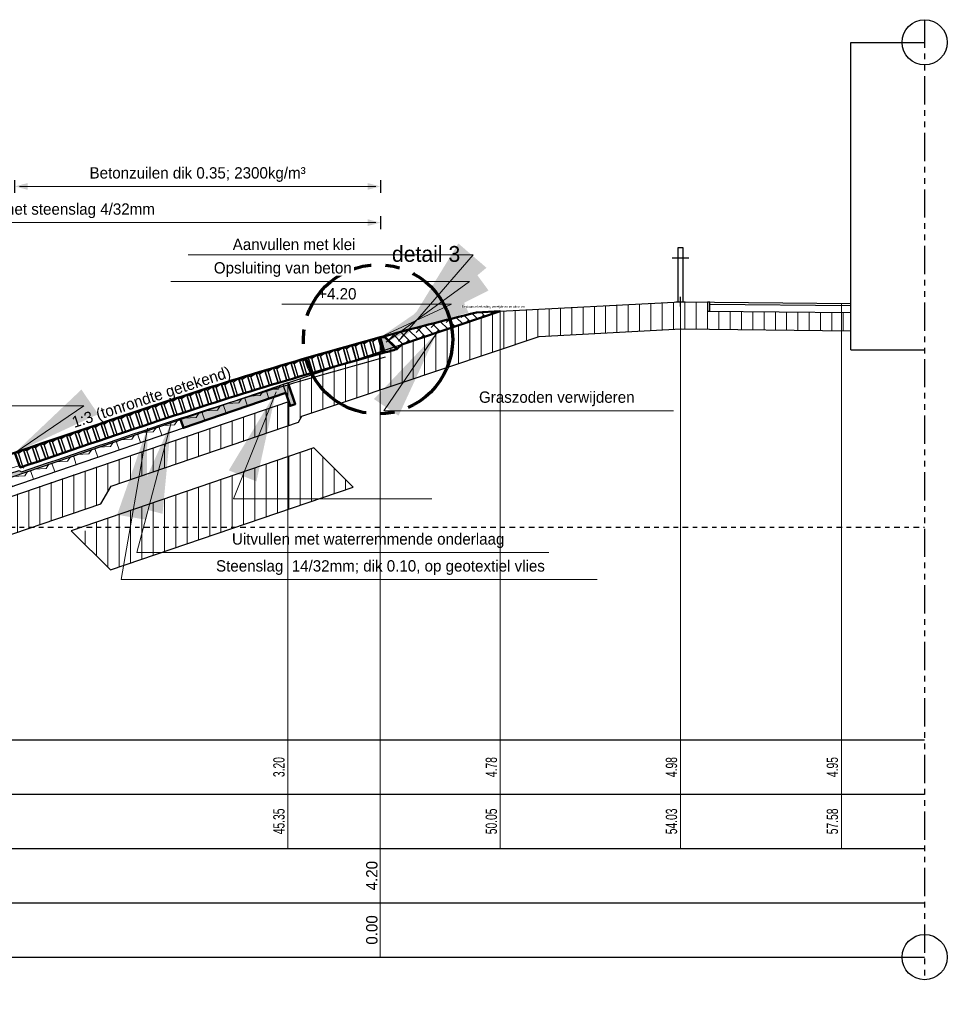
# Model space of a CAD drawing. Header units: metres. Extents: x 132 to 905, y -50 to 63.
# Tile 50 of 87: x 606 to 627, y -49 to -28. Entities that reach past the tile are written whole.
import ezdxf
from ezdxf.enums import TextEntityAlignment as Align

# ---------------------------------------------------------------- set-up
doc = ezdxf.new("R2010")
doc.units = ezdxf.units.M
doc.header["$LTSCALE"] = 0.1
for name, pattern in [('CENTER2', [28.575, 19.05, -3.175, 3.175, -3.175]), ('NAP', [20, 12.5, -2.5, 2.5, -2.5]), ('PHANTOM', [2.5, 1.25, -0.25, 0.25, -0.25, 0.25, -0.25])]:
    doc.linetypes.add(name, pattern=pattern)
for name, color, linetype in [('BS-RASTER', 255, 'Continuous'), ('DP-arcering_lgrijs', 9, 'Continuous'), ('DP-BS-RASTER', 255, 'Continuous'), ('DP-Matenbalk', 1, 'Continuous'), ('DP-Matenbalk_bestaandehoogten', 6, 'Continuous'), ('DP-Matenbalk_nwhoogten', 7, 'Continuous'), ('DP-NW-Maatvoering', 7, 'Continuous')]:
    doc.layers.add(name, color=color, linetype=linetype)
for name, color, linetype, lineweight in [('DP-Afbreek', 2, 'PHANTOM', 25), ('DP-BS-arcering_haringmanblokken', 25, 'Continuous', 0), ('DP-BS-arcering_klei', 253, 'Continuous', 0), ('DP-BS-Matenbalk_verlenglijnen', 253, 'Continuous', 0), ('DP-BS-profiel', 2, 'Continuous', 25), ('DP-Matenbalk-omschrijving', 3, 'Continuous', 35), ('DP-NAP-lijn', 6, 'NAP', 25), ('DP-NW-arcering_betonzuilen', 6, 'Continuous', 25), ('DP-NW-arcering_klei', 1, 'Continuous', 18), ('DP-NW-arcering_waterremmende_onderlaag', 7, 'Continuous', 18), ('DP-NW-Matenbalk_verlenglijnen', 135, 'Continuous', 0), ('DP-NW-Profiel', 4, 'Continuous', 50), ('DP-NW-Uitvullaag', 1, 'Uitvullaag', 18), ('DP-Uitvullaag', 1, 'Uitvullaag', 18), ('DP-Waterlijn', 1, 'Continuous', 13), ('DP-Waterlijn_tekst', 7, 'Continuous', 35), ('Plts-Detail', 5, 'CENTER2', 70), ('TL-2.5 mm tekst_schaaldp', 7, 'Continuous', 25), ('TL-2.5mm Tekst', 7, 'Continuous', 25), ('TL-5.0mm Tekst', 4, 'Continuous', 50)]:
    doc.layers.add(name, color=color, linetype=linetype, lineweight=lineweight)
doc.layers.add('DP-NW-arcrand', color=142, linetype='Continuous', plot=False)
doc.styles.add('Ontwnota-dwp-Bruinissepolder tot Grevelingendam$0$dp-nwhgt', font='StagCAD.ttf', dxfattribs={"height": 0.25})
doc.styles.add('Ontwnota-dwp-Bruinissepolder tot Grevelingendam$0$StagCAD', font='StagCAD.ttf')
doc.styles.add('StagCAD', font='StagCAD.ttf')
doc.linetypes.add('Uitvullaag', pattern='A,0,-0.005,[191,UITVULLAAG.shx,S=0.007,R=0,X=0,Y=0],-0.5', length=0.505)
doc.dimstyles.new('GM-maatvoering', dxfattribs={"dimtxt": 2.5, "dimasz": 2.5, "dimexe": 1, "dimexo": 0, "dimgap": 1, "dimtad": 1, "dimrnd": 0.001, "dimzin": 1, "dimdsep": 46, "dimtxsty": 'StagCAD', "dimcen": 0.09, "dimclrd": 1, "dimclre": 1, "dimclrt": 7, "dimazin": 0, "dimtfac": 1, "dimtix": 1, "dimtmove": 0, "dimatfit": 3, "dimfxl": 1, "dimfxlon": 1, "dimtvp": 0.83, "dimtolj": 1, "dimtzin": 0, "dimlwd": 15, "dimlwe": 15, "dimarcsym": 0})
doc.dimstyles.new('leader 1_100', dxfattribs={"dimscale": 0.1, "dimtxt": 2.5, "dimasz": 2, "dimexe": 0, "dimexo": 0, "dimgap": 1, "dimtad": 1, "dimrnd": 0.001, "dimzin": 1, "dimdsep": 46, "dimtxsty": 'StagCAD', "dimblk": 'RAD_PIJL', "dimcen": 0.09, "dimse1": 1, "dimse2": 1, "dimclrd": 1, "dimclre": 1, "dimclrt": 7, "dimazin": 0, "dimtfac": 1, "dimtix": 1, "dimtmove": 0, "dimatfit": 0, "dimfxl": 1, "dimtvp": 0.83, "dimtolj": 1, "dimtzin": 0, "dimlwd": 15, "dimarcsym": 0})
doc.dimstyles.new('Ontwnota-dwp-Bruinissepolder tot Grevelingendam$0$GM-maatvoering', dxfattribs={"dimtxt": 2.5, "dimasz": 1, "dimexe": 0, "dimexo": 0, "dimgap": 1, "dimtad": 1, "dimrnd": 0.001, "dimzin": 1, "dimdsep": 46, "dimtxsty": 'Ontwnota-dwp-Bruinissepolder tot Grevelingendam$0$StagCAD', "dimblk1": 'Ontwnota-dwp-Bruinissepolder tot Grevelingendam$0$DIM_PIJL', "dimblk2": 'Ontwnota-dwp-Bruinissepolder tot Grevelingendam$0$DIM_PIJL', "dimsah": 1, "dimcen": 0.09, "dimse1": 1, "dimse2": 1, "dimclrd": 1, "dimclre": 1, "dimclrt": 7, "dimazin": 0, "dimtfac": 1, "dimtix": 1, "dimtmove": 0, "dimatfit": 3, "dimldrblk": 'Ontwnota-dwp-Bruinissepolder tot Grevelingendam$0$RAD_PIJL', "dimfxl": 1, "dimtvp": 0.83, "dimtolj": 1, "dimtzin": 0, "dimlwd": 15, "dimarcsym": 0})
doc.dimstyles.new('Ontwnota-dwp-Bruinissepolder tot Grevelingendam$0$leader 1_100', dxfattribs={"dimscale": 0.1, "dimtxt": 2.5, "dimasz": 2, "dimexe": 0, "dimexo": 0, "dimgap": 1, "dimtad": 1, "dimrnd": 0.001, "dimzin": 1, "dimdsep": 46, "dimtxsty": 'Ontwnota-dwp-Bruinissepolder tot Grevelingendam$0$StagCAD', "dimblk": 'Ontwnota-dwp-Bruinissepolder tot Grevelingendam$0$RAD_PIJL', "dimcen": 0.09, "dimse1": 1, "dimse2": 1, "dimclrd": 1, "dimclre": 1, "dimclrt": 7, "dimazin": 0, "dimtfac": 1, "dimtix": 1, "dimtmove": 0, "dimatfit": 0, "dimfxl": 1, "dimtvp": 0.83, "dimtolj": 1, "dimtzin": 0, "dimlwd": 15, "dimarcsym": 0})

# ---------------------------------------------------------------- blocks, each defined once
blk = doc.blocks.new('Ontwnota-dwp-Bruinissepolder tot Grevelingendam$0$DIM_PIJL')
at = {"color": 1}
blk.add_line((0, 1.414), (0, -1.414), dxfattribs=at)
at = {"color": 1, "linetype": 'ByBlock'}
blk.add_solid([(-2.828, -0.75), (-2.828, 0.75), (0, 0)], dxfattribs=at)
blk = doc.blocks.new('*D148')
at = {"layer": 'Defpoints', "color": 0, "transparency": 16777216}
for p in [(614.255, -31.299), (614.255, -34.634), (606.179, -37.184)]:
    blk.add_point(p, dxfattribs=at)
at = {"layer": 'DP-NW-Maatvoering', "color": 1, "lineweight": 15, "transparency": 16777216}
blk.add_line((606.279, -31.299), (614.155, -31.299), dxfattribs=at)
at = {"layer": 'DP-NW-Maatvoering', "color": 1, "lineweight": 15, "transparency": 16777216, "xscale": 0.1, "yscale": 0.1, "zscale": 0.1, "rotation": 180}
blk.add_blockref('Ontwnota-dwp-Bruinissepolder tot Grevelingendam$0$DIM_PIJL', (606.179, -31.299), dxfattribs=at)
at = {"layer": 'DP-NW-Maatvoering', "color": 1, "lineweight": 15, "transparency": 16777216, "xscale": 0.1, "yscale": 0.1, "zscale": 0.1}
blk.add_blockref('Ontwnota-dwp-Bruinissepolder tot Grevelingendam$0$DIM_PIJL', (614.255, -31.299), dxfattribs=at)
at = {"layer": 'DP-NW-Maatvoering', "color": 7, "transparency": 16777216, "insert": (610.217, -31.037), "char_height": 0.25, "attachment_point": 5, "style": 'Ontwnota-dwp-Bruinissepolder tot Grevelingendam$0$StagCAD'}
blk.add_mtext('\\A1;Betonzuilen dik 0.35; 2300kg/m³', dxfattribs=at)
blk = doc.blocks.new('Ontwnota-dwp-Bruinissepolder tot Grevelingendam$0$RAD_PIJL')
at = {"color": 1, "linetype": 'Continuous'}
blk.add_solid([(-2.828, -0.75), (-2.828, 0.75), (0, 0)], dxfattribs=at)
blk = doc.blocks.new('Ontwnota-dwp-Bruinissepolder tot Grevelingendam$0$NWHO')
at = {"layer": 'DP-Matenbalk_nwhoogten', "style": 'Ontwnota-dwp-Bruinissepolder tot Grevelingendam$0$dp-nwhgt'}
for tag, p in [('AFSTAND', (0.6, -0.013)), ('HOOGTE', (1.8, -0.013))]:
    blk.add_attdef(tag, text='', height=0.25, dxfattribs=at).set_placement(p, align=Align.BOTTOM_CENTER)
blk = doc.blocks.new('RAD_PIJL')
at = {"color": 1, "linetype": 'Continuous'}
blk.add_solid([(-2.828, -0.75), (-2.828, 0.75), (0, 0)], dxfattribs=at)
blk = doc.blocks.new('*D152')
at = {"layer": 'Defpoints', "color": 0, "transparency": 16777216}
for p in [(614.255, -32.099), (614.255, -34.634), (599.403, -39.584)]:
    blk.add_point(p, dxfattribs=at)
at = {"layer": 'DP-NW-Maatvoering', "color": 1, "lineweight": 15, "transparency": 16777216}
blk.add_line((599.503, -32.099), (614.155, -32.099), dxfattribs=at)
at = {"layer": 'DP-NW-Maatvoering', "color": 1, "lineweight": 15, "transparency": 16777216, "xscale": 0.1, "yscale": 0.1, "zscale": 0.1, "rotation": 180}
blk.add_blockref('Ontwnota-dwp-Bruinissepolder tot Grevelingendam$0$DIM_PIJL', (599.403, -32.099), dxfattribs=at)
at = {"layer": 'DP-NW-Maatvoering', "color": 1, "lineweight": 15, "transparency": 16777216, "xscale": 0.1, "yscale": 0.1, "zscale": 0.1}
blk.add_blockref('Ontwnota-dwp-Bruinissepolder tot Grevelingendam$0$DIM_PIJL', (614.255, -32.099), dxfattribs=at)
at = {"layer": 'DP-NW-Maatvoering', "color": 7, "transparency": 16777216, "insert": (606.829, -31.837), "char_height": 0.25, "attachment_point": 5, "style": 'Ontwnota-dwp-Bruinissepolder tot Grevelingendam$0$StagCAD'}
blk.add_mtext('\\A1;Inwassen met steenslag 4/32mm', dxfattribs=at)
blk = doc.blocks.new('*U76')
at = {"layer": 'DP-NAP-lijn'}
blk.add_line((0, 0), (461.49, 0), dxfattribs=at)
at = {"layer": 'DP-Waterlijn'}
for p, q in [((0, 16.5), (249.83, 16.5)), ((3.38, 15.8), (5.63, 15.8)), ((6.33, 15.8), (11.56, 15.8)), ((12.73, 15.8), (19.08, 15.8)), ((4.71, 15.1), (6.95, 15.1)), ((8.57, 14.4), (6.38, 14.4)), ((8.25, 15.1), (12.51, 15.1)), ((9.6, 13.7), (12.74, 13.7)), ((15.31, 14.4), (10.04, 14.4)), ((13.84, 15.1), (17.21, 15.1))]:
    blk.add_line(p, q, dxfattribs=at)
at = {"layer": 'DP-NAP-lijn', "style": 'StagCAD'}
blk.add_text('NAP', height=2.5, dxfattribs=at).set_placement((0, 1))
blk.add_attdef('NAPLIJN', (6.25, 1), '', height=2.5, dxfattribs=at)
at = {"layer": 'DP-Waterlijn_tekst', "style": 'StagCAD'}
blk.add_attdef('WP', text='', height=2.5, dxfattribs=at).set_placement((11.17, 16.5), align=Align.BOTTOM_CENTER)
blk = doc.blocks.new('123')
at = {"layer": 'DP-BS-RASTER'}
for points in [[(-0.25, -0.25), (0.25, 0.25)], [(0.25, -0.25), (-0.25, 0.25)]]:
    blk.add_lwpolyline(points, dxfattribs=at)
blk = doc.blocks.new('*U68')
at = {"color": 0}
blk.add_line((-0.185, 0.975), (0.185, 0.975), dxfattribs=at)
blk.add_lwpolyline([(-0.05, 0), (-0.05, 1.2), (0.05, 1.2), (0.05, 0)], dxfattribs=at)
blk = doc.blocks.new('HB-20-50')
blk.add_lwpolyline([(0, 0), (0.5, 0), (0.5, 0.18), (0.48, 0.2), (0.02, 0.2), (0, 0.18)], close=True)
blk.add_lwpolyline([(0.43, 0.2), (0.34, 0.13), (0.09, 0.2)])
blk = doc.blocks.new('*U78')
at = {"layer": 'DP-Matenbalk'}
for p, q in [((0, -4.7), (6, -4.7)), ((0, -9.5), (0, -4.7)), ((6, -4.7), (6, -9.5)), ((6, -4.7), (46.149, -4.7)), ((0, -5.9), (6, -5.9)), ((6, -5.9), (46.149, -5.9)), ((0, -7.1), (6, -7.1)), ((6, -7.1), (46.149, -7.1)), ((0, -8.3), (6, -8.3)), ((6, -8.3), (46.149, -8.3)), ((0, -9.5), (6, -9.5)), ((6, -9.5), (46.149, -9.5))]:
    blk.add_line(p, q, dxfattribs=at)
at = {"layer": 'DP-Matenbalk-omschrijving', "style": 'StagCAD'}
for s, p in [('Hoogte t.o.v. NAP', (0.2, -5.425)), ('Afstand t.o.v. nulpunt', (0.175, -6.679)), ('Nieuwe hoogte t.o.v. NAP', (0.2, -7.825)), ('Nieuwe afstand t.o.v. nulpunt', (0.175, -9.079))]:
    blk.add_text(s, height=0.3, dxfattribs=at).set_placement(p)
at = {"layer": 'TL-2.5 mm tekst_schaaldp', "style": 'StagCAD', "width": 0.96}
blk.add_attdef('SCHAAL', (-0.05, -11.124), '', height=0.25, dxfattribs=at)
at = {"layer": 'TL-2.5mm Tekst', "lineweight": 35, "style": 'StagCAD', "width": 0.96}
blk.add_attdef('GEBIEDDWP', (7.116, -10.535), '', height=0.25, dxfattribs=at)
at = {"layer": 'TL-5.0mm Tekst', "style": 'StagCAD', "width": 0.96}
blk.add_attdef('OMSCHRIJVING', (-0.05, -10.535), '', height=0.5, dxfattribs=at)
blk = doc.blocks.new('dp784-02')
at = {"layer": 'DP-BS-arcering_klei'}
h = blk.add_hatch(dxfattribs=at)
h.set_pattern_fill('_USER', color=251, scale=0.25, angle=90, pattern_type=0)
h.set_pattern_definition([(90, (-70.7667, -11.1662), (-0.25, 0), [])])
h.paths.add_polyline_path([(32.079, -21.803), (32.241, -22.276), (32.127, -22.315), (32.095, -22.22), (21.196, -25.93), (21.196, -26.05), (21.121, -26.05), (21.121, -26.8), (27.941, -24.484), (28.169, -24.089), (32.311, -22.675), (32.386, -22.544), (37.628, -20.78), (40.775, -20.615), (44.518, -20.655), (44.515, -20.254), (41.351, -20.221), (41.351, -20.021), (40.753, -20.015), (36.772, -20.224)])
h = blk.add_hatch(dxfattribs=at)
h.set_pattern_fill('_USER', color=251, scale=0.25, angle=90, pattern_type=0)
h.set_pattern_definition([(90, (-70.7667, 13.8338), (-0.25, 0), [])])
h.paths.add_polyline_path([(33.519, -24.112), (32.652, -23.245), (27.675, -24.944), (27.485, -25.273), (28.155, -25.943)])
at = {"layer": 'DP-Afbreek', "ltscale": 5}
blk.add_lwpolyline([(46.149, -13.78), (46.149, -35.001)], dxfattribs=at)
at = {"layer": 'DP-BS-Matenbalk_verlenglijnen'}
for p, q in [((40.753, -20.015), (40.753, -32.1)), ((36.772, -20.224), (36.772, -32.1)), ((44.309, -20.052), (44.309, -32.1)), ((32.079, -21.803), (32.079, -32.1))]:
    blk.add_line(p, q, dxfattribs=at)
at = {"layer": 'DP-BS-profiel'}
for p, q in [((44.515, -21.08), (44.515, -14.28)), ((44.515, -14.28), (46.149, -14.28)), ((36.772, -20.224), (40.753, -20.015)), ((40.753, -20.015), (44.515, -20.054)), ((32.079, -21.803), (36.772, -20.224)), ((41.351, -20.221), (44.515, -20.254)), ((41.401, -20.067), (44.515, -20.099)), ((37.628, -20.78), (40.765, -20.615)), ((40.765, -20.615), (44.515, -20.654)), ((32.386, -22.544), (37.628, -20.78)), ((44.515, -21.08), (46.149, -21.08)), ((24.983, -24.225), (32.079, -21.803)), ((32.311, -22.675), (32.386, -22.544)), ((28.169, -24.089), (32.311, -22.675)), ((32.652, -23.245), (27.288, -25.076)), ((33.519, -24.112), (32.652, -23.245)), ((28.155, -25.943), (33.519, -24.112)), ((28.155, -25.943), (27.288, -25.076))]:
    blk.add_line(p, q, dxfattribs=at)
for points in [[(41.351, -20.221), (41.401, -20.221), (41.401, -20.021), (41.351, -20.021)], [(32.127, -22.315), (32.241, -22.276), (32.079, -21.803), (31.966, -21.842)]]:
    blk.add_lwpolyline(points, close=True, dxfattribs=at)
for points in [[(21.247, -25.701), (25.047, -24.415), (32.03, -22.031)], [(21.196, -25.93), (25.112, -24.604), (32.095, -22.22)], [(21.121, -26.8), (25.369, -25.361), (27.941, -24.484), (28.169, -24.089)]]:
    blk.add_lwpolyline(points, dxfattribs=at)
at = {"layer": 'BS-RASTER', "xscale": 0.3, "yscale": 0.3, "zscale": 0.3, "rotation": 314.999999}
blk.add_blockref('123', (40.753, -20.015), dxfattribs=at)
at = {"layer": 'DP-BS-arcering_haringmanblokken', "rotation": 18.84729060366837}
for p in [(31.187, -22.319), (30.714, -22.48), (30.241, -22.642), (29.295, -22.965), (29.768, -22.803), (28.821, -23.126), (28.348, -23.288), (27.402, -23.611), (27.875, -23.449), (26.929, -23.772), (26.455, -23.934), (25.982, -24.096)]:
    blk.add_blockref('HB-20-50', p, dxfattribs=at)
at = {"layer": 'DP-BS-arcering_haringmanblokken', "xscale": 0.7817517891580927, "rotation": 18.84729060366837}
blk.add_blockref('HB-20-50', (31.66, -22.157), dxfattribs=at)
at = {"layer": 'DP-BS-profiel'}
blk.add_blockref('*U68', (40.753, -20.015), dxfattribs=at)
at = {"layer": 'DP-Matenbalk'}
ref = blk.add_blockref('*U78', (0, -25), dxfattribs=at)
ref.add_attrib('OMSCHRIJVING', '%%uDWARSPROFIEL 6 nieuw', (-0.05, -35.535), dxfattribs={"layer": 'TL-5.0mm Tekst', "height": 0.5, "style": 'StagCAD', "width": 0.96})
ref.add_attrib('GEBIEDDWP', 'havendam', (7.116, -35.535), dxfattribs={"layer": 'TL-2.5mm Tekst', "lineweight": 35, "height": 0.25, "style": 'StagCAD', "width": 0.96})
at = {"layer": 'DP-NAP-lijn', "ltscale": 4, "xscale": 0.0999999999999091, "yscale": 0.0999999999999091, "zscale": 0.0999999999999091}
blk.add_blockref('*U76', (0, -25), dxfattribs=at).add_auto_attribs({'WP': 'G.H.W.=+1.65', 'NAPLIJN': '=0.00'})
at = {"layer": 'DP-Matenbalk_bestaandehoogten', "width": 0.68}
for s, p in [('3.20', (32.079, -30.3)), ('4.78', (36.772, -30.3)), ('4.98', (40.753, -30.3)), ('4.95', (44.309, -30.3)), ('45.35', (32.079, -31.5)), ('50.05', (36.772, -31.5)), ('54.03', (40.753, -31.5)), ('57.58', (44.309, -31.5))]:
    blk.add_text(s, height=0.25, rotation=90, dxfattribs=at).set_placement(p, align=Align.BOTTOM_CENTER)
blk = doc.blocks.new('BTZL-35-20')
blk.add_line((0.067, 0), (0.067, 0.312))
blk.add_lwpolyline([(0, 0), (0.2, 0), (0.2, 0.35), (0, 0.35), (0, 0)], close=True)
blk.add_lwpolyline([(0, 0.35), (0.067, 0.312), (0.2, 0.35)])

msp = doc.modelspace()

# ---------------------------------------------------------------- hatches: boundary and pattern name
at = {"layer": 'DP-arcering_lgrijs'}
h = msp.add_hatch(color=256, dxfattribs=at)
h.dxf.hatch_style = 1
h.paths.add_polyline_path([(614.356, -34.634), (614.255, -34.634), (614.344, -34.972), (614.62, -34.898)])
at = {"layer": 'DP-NW-arcering_klei', "linetype": 'Continuous'}
h = msp.add_hatch(dxfattribs=at)
h.set_pattern_fill('KLEI_AANVULLEN', color=256, scale=0.05, angle=90, pattern_type=2)
h.set_pattern_definition([(135, (12.73605, 0), (-0.110485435, -0.110485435), []), (225, (12.73605, 0), (-0.110485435, -0.331456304), [0.390625, -0.234375])])
edge = h.paths.add_edge_path()
edge.add_line((614.253, -34.634), (614.356, -34.634))
edge.add_line((614.356, -34.634), (614.62, -34.898))
edge.add_line((614.62, -34.898), (614.726, -34.791))
edge.add_line((614.726, -34.791), (616.906, -34.058))
edge.add_line((616.906, -34.058), (616.382, -34.085))
edge.add_arc((637.055, -118.704), 87.108, 103.72869, 105.1745)
at = {"layer": 'DP-NW-arcering_waterremmende_onderlaag'}
h = msp.add_hatch(dxfattribs=at)
h.set_pattern_fill('GWI_ZANDGRIND', color=256, scale=0.03, pattern_type=2)
h.set_pattern_definition([(0, (12.73605, 0), (0, 0.075), [0, -0.0866025]), (0, (12.726, -0.0375), (0.0866025, 0.15), [0.0200964, -0.1531086]), (30, (12.7461, -0.0375), (0.08660256, 0.149999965), [0.0200964, -0.2799036]), (60, (12.7635, -0.02745), (-0.08660256, 0.149999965), [0.0200964, -0.1531086]), (90, (12.77355, -0.01005), (-0.0866025, 0.15), [0.0200964, -0.2799036]), (120, (12.77355, 0.01005), (-0.17320506, -3.5e-08), [0.0200964, -0.1531086]), (150, (12.763504, 0.02745), (-0.17320506, 3.5e-08), [0.0200964, -0.2799036]), (180, (12.7461, 0.0375), (-0.0866025, -0.15), [0.0200964, -0.1531086]), (210, (12.726004, 0.0375), (-0.08660256, -0.149999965), [0.0200964, -0.2799036]), (240, (12.7086, 0.02745), (0.08660256, -0.149999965), [0.0200964, -0.1531086]), (270, (12.69855, 0.01005), (0.0866025, -0.15), [0.0200964, -0.2799036]), (300, (12.69855, -0.01005), (0.17320506, 3.5e-08), [0.0200964, -0.1531086]), (330, (12.7086, -0.02745), (0.17320506, -3.5e-08), [0.0200964, -0.2799036])])
edge = h.paths.add_edge_path()
edge.add_line((609.905, -36.641), (612.165, -35.865))
edge.add_line((612.165, -35.865), (612.262, -36.149))
edge.add_line((612.262, -36.149), (612.375, -36.11))
edge.add_line((612.375, -36.11), (612.228, -35.678))
edge.add_arc((638.268, -123.176), 91.291, 106.57331, 108.14944)
edge.add_arc((697.925, -303.379), 281.112, 108.26295, 109.01686)
edge.add_line((606.326, -37.609), (606.272, -37.575))
edge.add_arc((725.23, -384.064), 366.341, 108.94862, 109.18205)
edge.add_line((604.861, -38.062), (605.117, -38.059))
edge.add_line((605.117, -38.059), (609.838, -36.448))
edge.add_line((609.838, -36.448), (609.905, -36.641))

# ---------------------------------------------------------------- linework, layer by layer
at = {"layer": 'DP-NW-arcrand'}
for points in [[(606.293, -37.515, -0.002214), (609.367, -36.475, -0.014227), (614.345, -34.972, -0.014227)], [(606.326, -37.609, -0.002214), (609.399, -36.57, -0.014227), (614.371, -35.068, -0.014227)], [(599.63, -39.927, -0.004809), (606.272, -37.575), (606.326, -37.609)]]:
    msp.add_lwpolyline(points, format="xyb", dxfattribs=at)
for centre in [(626.283, -28.114), (626.283, -48.335)]:
    msp.add_circle(centre, 0.5, dxfattribs=at)
at = {"layer": 'DP-NW-Matenbalk_verlenglijnen'}
msp.add_lwpolyline([(614.253, -34.634), (614.253, -48.334)], dxfattribs=at)
at = {"layer": 'DP-NW-Profiel'}
for p, q in [((614.726, -34.791), (616.906, -34.058)), ((614.253, -34.634), (614.345, -34.972)), ((614.253, -34.634), (614.345, -34.972)), ((614.255, -34.634), (614.356, -34.634)), ((614.255, -34.634), (614.356, -34.634)), ((614.62, -34.898), (614.726, -34.791)), ((606.179, -37.184), (606.293, -37.515))]:
    msp.add_line(p, q, dxfattribs=at)
for points in [[(614.253, -34.634, -0.006309), (616.382, -34.085), (616.906, -34.058)], [(614.253, -34.634, 0.014227), (609.257, -36.143, 0.007115), (599.403, -39.584)], [(614.345, -34.972, -0.00082), (614.62, -34.898), (614.356, -34.634)], [(614.345, -34.972, -0.00082), (614.62, -34.898), (614.356, -34.634)], [(606.293, -37.515, -0.002214), (609.367, -36.475, -0.014227), (614.345, -34.972, 0.002214)]]:
    msp.add_lwpolyline(points, format="xyb", dxfattribs=at)
msp.add_lwpolyline([(609.818, -36.454), (609.844, -36.467), (609.902, -36.637), (612.165, -35.865), (612.262, -36.149), (612.375, -36.11), (612.228, -35.678)], dxfattribs=at)
at = {"layer": 'DP-NW-Uitvullaag', "ltscale": 4, "flags": 128}
for points in [[(606.293, -37.515, -0.002214), (609.367, -36.475, -0.014227), (614.345, -34.972, -0.014227)], [(599.596, -39.833, -0.004841), (606.285, -37.465), (606.38, -37.525)]]:
    msp.add_lwpolyline(points, format="xyb", dxfattribs=at)
at = {"layer": 'DP-Uitvullaag', "ltscale": 4, "flags": 128}
msp.add_lwpolyline([(606.293, -37.515, -0.002214), (609.367, -36.475, -0.014227), (614.345, -34.972, -0.014227)], format="xyb", dxfattribs=at)
at = {"layer": 'Plts-Detail'}
msp.add_circle((614.203, -34.679), 1.65, dxfattribs=at)

# ---------------------------------------------------------------- block references
msp.add_blockref('dp784-02', (580.134, -13.834))
at = {"layer": 'DP-Matenbalk_nwhoogten', "rotation": 90}
msp.add_blockref('Ontwnota-dwp-Bruinissepolder tot Grevelingendam$0$NWHO', (614.253, -48.334), dxfattribs=at).add_auto_attribs({'AFSTAND': '0.00', 'HOOGTE': '4.20'})
at = {"layer": 'DP-NW-arcering_betonzuilen'}
for p, rotation in [((613.53, -35.197), 15.70461076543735), ((613.723, -35.143), 15.57922460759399), ((613.915, -35.089), 15.4538384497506), ((614.108, -35.036), 15.32845229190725), ((612.761, -35.417), 16.2061553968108), ((612.953, -35.361), 16.08076923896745), ((613.145, -35.306), 15.95538308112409), ((613.338, -35.251), 15.82999692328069), ((611.994, -35.643), 16.7077000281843), ((612.185, -35.586), 16.58231387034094), ((612.377, -35.529), 16.45692771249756), ((612.569, -35.473), 16.33154155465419), ((611.42, -35.818), 17.0838585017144), ((611.611, -35.759), 16.95847234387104), ((611.802, -35.701), 16.83308618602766), ((610.656, -36.056), 17.58540313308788), ((610.847, -35.996), 17.4600169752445), ((611.037, -35.936), 17.33463081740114), ((611.228, -35.877), 17.20924465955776), ((609.894, -36.301), 18.08694776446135), ((610.085, -36.239), 17.96156160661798), ((610.275, -36.178), 17.8361754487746), ((610.465, -36.117), 17.71078929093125), ((609.325, -36.489), 18.44197228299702), ((609.514, -36.426), 18.33772008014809), ((609.704, -36.363), 18.21233392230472), ((608.756, -36.679), 18.5357995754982), ((608.945, -36.616), 18.50452381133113), ((609.135, -36.552), 18.47324804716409), ((607.997, -36.935), 18.66090263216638), ((608.187, -36.871), 18.62962686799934), ((608.376, -36.807), 18.59835110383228), ((608.566, -36.743), 18.56707533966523), ((607.429, -37.127), 18.75472992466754), ((607.618, -37.063), 18.7234541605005), ((607.808, -36.999), 18.69217839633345), ((606.672, -37.385), 18.87983298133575), ((606.861, -37.32), 18.84855721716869), ((607.05, -37.256), 18.81728145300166), ((607.24, -37.191), 18.78600568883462), ((606.293, -37.515), 18.9111087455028), ((606.483, -37.45), 18.9111087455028)]:
    msp.add_blockref('BTZL-35-20', p, dxfattribs=dict(at, rotation=rotation))
at = {"layer": 'DP-NW-arcering_betonzuilen', "xscale": 0.227857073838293, "rotation": 15.20306613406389}
msp.add_blockref('BTZL-35-20', (614.301, -34.984), dxfattribs=at)

# ---------------------------------------------------------------- texts
at = {"layer": 'DP-NW-Maatvoering', "style": 'StagCAD'}
msp.add_text('1:3 (tonrondte getekend)', height=0.25, rotation=18.039, dxfattribs=at).set_placement((609.254, -36.143), align=Align.BOTTOM_CENTER)
at = {"layer": 'DP-NW-Maatvoering', "color": 7, "char_height": 0.25}
for s, insert, attachment_point, style in [('\\A1;+4.20', (613.727, -33.801), 9, 'StagCAD'), ('\\A1;Graszoden verwijderen', (616.435, -36.157), 7, 'Ontwnota-dwp-Bruinissepolder tot Grevelingendam$0$StagCAD'), ('\\A1;Uitvullen met waterremmende onderlaag', (610.976, -39.292), 7, 'Ontwnota-dwp-Bruinissepolder tot Grevelingendam$0$StagCAD'), ('\\A1;Steenslag  14/32mm; dik 0.10, op geotextiel vlies', (610.624, -39.887), 7, 'Ontwnota-dwp-Bruinissepolder tot Grevelingendam$0$StagCAD')]:
    msp.add_mtext(s, dxfattribs=dict(at, insert=insert, attachment_point=attachment_point, style=style))
at = {"layer": 'Plts-Detail', "lineweight": 40, "style": 'StagCAD'}
msp.add_text('detail 3', height=0.35, dxfattribs=at).set_placement((614.511, -32.966))

# ---------------------------------------------------------------- dimensions: what is measured, and where the dimension line sits
at = {"layer": 'DP-NW-Maatvoering'}
dim = msp.add_linear_dim(base=(614.255, -31.299), p1=(606.179, -37.184), p2=(614.255, -34.634), text='Betonzuilen dik 0.35; 2300kg/m³', dimstyle='Ontwnota-dwp-Bruinissepolder tot Grevelingendam$0$GM-maatvoering', override={"dimscale": 0, "dimtix": 1, "dimtofl": 1, "dimtmove": 0, "dimatfit": 3}, dxfattribs=at)
dim.commit()
dim.dimension.update_dxf_attribs({"geometry": '*D148', "text_midpoint": (610.217, -31.037)})

# ---------------------------------------------------------------- leaders
at = {"layer": 'DP-NW-Maatvoering', "annotation_type": 0, "has_hookline": 1}
for points, dimstyle, override, hookline_direction, text_width in [([(614.656, -34.721), (616.306, -32.809), (613.806, -32.809)], 'GM-maatvoering', {"dimscale": 0}, 1, 2.8), ([(614.386, -34.745), (616.223, -33.399), (613.723, -33.399)], 'GM-maatvoering', {"dimscale": 0}, 1, 3.1), ([(614.253, -34.634), (615.827, -33.901), (613.827, -33.901)], 'leader 1_100', {"dimscale": 0, "dimgap": 1, "dimtad": 1}, 1, 0.75), ([(615.507, -34.528), (614.335, -36.257), (616.335, -36.257)], 'Ontwnota-dwp-Bruinissepolder tot Grevelingendam$0$leader 1_100', {"dimscale": 0, "dimgap": 1, "dimtad": 1}, 0, 3.4), ([(606.179, -37.184), (607.7, -36.152), (605.7, -36.152)], 'leader 1_100', {"dimscale": 0, "dimgap": 1, "dimtad": 1}, 1, 0.675), ([(611.95, -35.839), (611.011, -38.202), (613.011, -38.202)], 'Ontwnota-dwp-Bruinissepolder tot Grevelingendam$0$leader 1_100', {"dimscale": 0, "dimgap": 1, "dimtad": 1}, 0, 1.38), ([(609.633, -36.518), (608.876, -39.392), (610.876, -39.392)], 'Ontwnota-dwp-Bruinissepolder tot Grevelingendam$0$leader 1_100', {"dimscale": 0, "dimgap": 1, "dimtad": 1}, 0, 6.1), ([(609.106, -36.642), (608.524, -39.987), (610.524, -39.987)], 'Ontwnota-dwp-Bruinissepolder tot Grevelingendam$0$leader 1_100', {"dimscale": 0, "dimgap": 1, "dimtad": 1}, 0, 7.525)]:
    msp.add_leader(points, dimstyle=dimstyle, override=override, dxfattribs=dict(at, hookline_direction=hookline_direction, text_width=text_width))

# ---------------------------------------------------------------- next in the draw order: texts
at = {"layer": 'DP-NW-Maatvoering', "color": 7, "bg_fill": 3, "bg_fill_color": 256, "bg_fill_transparency": 0}
for s, insert, char_height, attachment_point, style, box_fill_scale in [('\\A1;Aanvullen met klei', (613.706, -32.709), 0.25, 9, 'StagCAD', 1.2), ('\\A1;Opsluiting van beton', (613.623, -33.299), 0.25, 9, 'StagCAD', 1.2), ('\\A1;Bestaande bekleding verwijderen en uitvullen', (616.055, -33.994), 0.05, 7, 'Ontwnota-dwp-Bruinissepolder tot Grevelingendam$0$StagCAD', 1.1)]:
    msp.add_mtext(s, dxfattribs=dict(at, insert=insert, char_height=char_height, attachment_point=attachment_point, style=style, box_fill_scale=box_fill_scale))

# ---------------------------------------------------------------- next in the draw order: dimensions: what is measured, and where the dimension line sits
at = {"layer": 'DP-NW-Maatvoering'}
dim = msp.add_linear_dim(base=(614.255, -32.099), p1=(599.403, -39.584), p2=(614.255, -34.634), text='Inwassen met steenslag 4/32mm', dimstyle='Ontwnota-dwp-Bruinissepolder tot Grevelingendam$0$GM-maatvoering', override={"dimscale": 0, "dimtix": 1, "dimtofl": 1, "dimtmove": 0, "dimatfit": 3}, dxfattribs=at)
dim.commit()
dim.dimension.update_dxf_attribs({"geometry": '*D152', "text_midpoint": (606.829, -31.837)})

doc.saveas('drawing.dxf')
